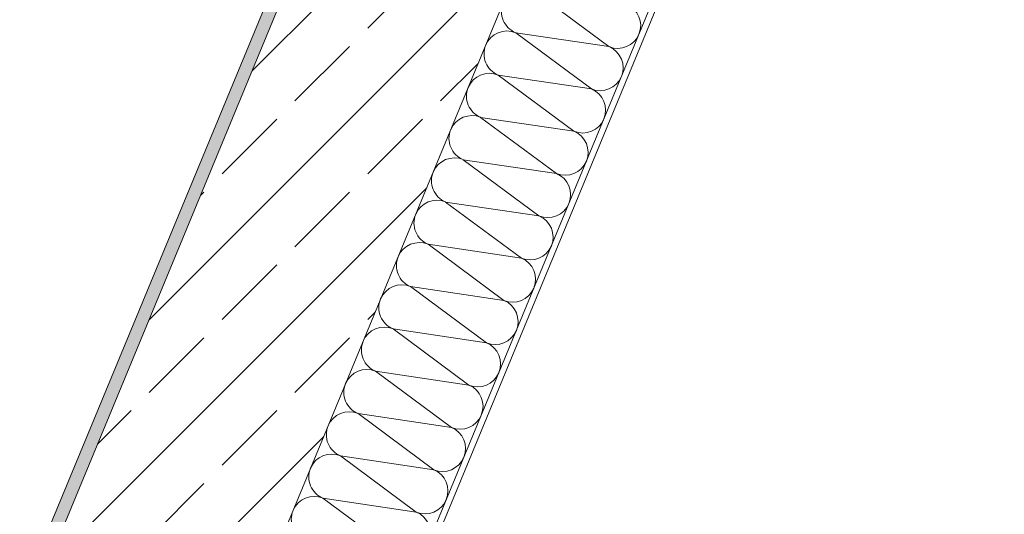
# Model space of a CAD drawing. Header units: metres. Extents: x -79 to 740, y -195 to 69.
# Tile 27 of 200: x 7.613 to 8.76, y -10.621 to -10.045. Entities that reach past the tile are written whole.
import ezdxf

# ---------------------------------------------------------------- set-up
doc = ezdxf.new("R2010")
doc.units = ezdxf.units.M
doc.header["$MEASUREMENT"] = 0
doc.layers.add('Neubau_10 Wand außen', color=7, linetype='Continuous')

# ---------------------------------------------------------------- blocks, each defined once
blk = doc.blocks.new('*X235')
at = {"layer": 'Neubau_10 Wand außen', "color": 8, "linetype": 'Continuous', "lineweight": 9}
for p, q in [((8.2997, -10.0765), (8.2114, -10.0111)), ((8.2997, -10.0765), (8.191, -10.0604)), ((8.2793, -10.1258), (8.191, -10.0604)), ((8.2793, -10.1258), (8.1706, -10.1096)), ((8.2589, -10.1751), (8.1706, -10.1096)), ((8.2589, -10.1751), (8.1502, -10.1589)), ((8.2385, -10.2244), (8.1502, -10.1589)), ((8.2385, -10.2244), (8.1298, -10.2082)), ((8.2181, -10.2736), (8.1298, -10.2082)), ((8.2181, -10.2736), (8.1094, -10.2575)), ((8.1977, -10.3229), (8.1094, -10.2575)), ((8.1977, -10.3229), (8.0889, -10.3067)), ((8.1773, -10.3722), (8.0889, -10.3067)), ((8.1773, -10.3722), (8.0685, -10.356)), ((8.1569, -10.4215), (8.0685, -10.356)), ((8.1569, -10.4215), (8.0481, -10.4053)), ((8.1365, -10.4707), (8.0481, -10.4053)), ((8.1365, -10.4707), (8.0277, -10.4545)), ((8.1161, -10.52), (8.0277, -10.4545)), ((8.1161, -10.52), (8.0073, -10.5038)), ((8.0957, -10.5693), (8.0073, -10.5038)), ((8.0957, -10.5693), (7.9869, -10.5531)), ((8.0752, -10.6186), (7.9869, -10.5531)), ((8.0752, -10.6186), (7.9665, -10.6024)), ((8.0548, -10.6678), (7.9665, -10.6024))]:
    blk.add_line(p, q, dxfattribs=at)
for centre, start, end in [((8.2012, -10.0357), 157.5, 247.5), ((8.31, -10.0519), 337.5, 67.5), ((8.1808, -10.085), 67.5, 157.5), ((8.31, -10.0519), 247.5, 337.5), ((8.1808, -10.085), 157.5, 247.5), ((8.2895, -10.1012), 337.5, 67.5), ((8.1604, -10.1343), 67.5, 157.5), ((8.2895, -10.1012), 247.5, 337.5), ((8.1604, -10.1343), 157.5, 247.5), ((8.2691, -10.1505), 337.5, 67.5), ((8.14, -10.1835), 67.5, 157.5), ((8.2691, -10.1505), 247.5, 337.5), ((8.14, -10.1835), 157.5, 247.5), ((8.2487, -10.1997), 337.5, 67.5), ((8.1196, -10.2328), 67.5, 157.5), ((8.2487, -10.1997), 247.5, 337.5), ((8.1196, -10.2328), 157.5, 247.5), ((8.2283, -10.249), 337.5, 67.5), ((8.0992, -10.2821), 67.5, 157.5), ((8.2283, -10.249), 247.5, 337.5), ((8.0992, -10.2821), 157.5, 247.5), ((8.2079, -10.2983), 337.5, 67.5), ((8.0787, -10.3314), 67.5, 157.5), ((8.2079, -10.2983), 247.5, 337.5), ((8.0787, -10.3314), 157.5, 247.5), ((8.1875, -10.3475), 337.5, 67.5), ((8.0583, -10.3806), 67.5, 157.5), ((8.1875, -10.3475), 247.5, 337.5), ((8.0583, -10.3806), 157.5, 247.5), ((8.1671, -10.3968), 337.5, 67.5), ((8.0379, -10.4299), 67.5, 157.5), ((8.1671, -10.3968), 247.5, 337.5), ((8.0379, -10.4299), 157.5, 247.5), ((8.1467, -10.4461), 337.5, 67.5), ((8.0175, -10.4792), 67.5, 157.5), ((8.1467, -10.4461), 247.5, 337.5), ((8.0175, -10.4792), 157.5, 247.5), ((8.1263, -10.4954), 337.5, 67.5), ((7.9971, -10.5285), 67.5, 157.5), ((8.1263, -10.4954), 247.5, 337.5), ((7.9971, -10.5285), 157.5, 247.5), ((8.1059, -10.5446), 337.5, 67.5), ((7.9767, -10.5777), 67.5, 157.5), ((8.1059, -10.5446), 247.5, 337.5), ((7.9767, -10.5777), 157.5, 247.5), ((8.0854, -10.5939), 337.5, 67.5), ((7.9563, -10.627), 67.5, 157.5), ((8.0854, -10.5939), 247.5, 337.5), ((7.9563, -10.627), 157.5, 247.5), ((8.065, -10.6432), 337.5, 67.5)]:
    blk.add_arc(centre, 0.0267, start, end, dxfattribs=at)

msp = doc.modelspace()

# ---------------------------------------------------------------- hatches: boundary and pattern name
at = {"layer": 'Neubau_10 Wand außen', "linetype": 'Continuous', "lineweight": 0, "true_color": 0x000000}
h = msp.add_hatch(dxfattribs=at)
h.set_pattern_fill('Gips_0001', color=18, style=0, pattern_type=2)
h.set_pattern_definition([(45, (0, 0), (-0.01767767, 0.01767767), [0, -0.025])])
h.paths.add_polyline_path([(8.5981, -8.3416), (7.5993, -10.7529), (7.6131, -10.7587), (8.6119, -8.3473)])
h = msp.add_hatch(dxfattribs=at)
h.set_pattern_fill('Beton_Stahlbeton_0001', color=18, style=0, pattern_type=2)
h.set_pattern_definition([(45, (0, 0), (-0.0848528, 0.0848528), []), (45, (-0.04243, 0.04243), (-0.0848528, 0.0848528), [0.09, -0.03])])
h.paths.add_polyline_path([(8.6119, -8.3473), (7.6131, -10.7587), (7.8348, -10.8505), (8.8336, -8.4392), (8.6951, -8.3818), (8.6304, -8.355)])
h = msp.add_hatch(dxfattribs=at)
h.set_pattern_fill('Mörtel_0001', color=18, style=0, pattern_type=2)
h.set_pattern_definition([(45, (0, 0.175), (-0.05568466, 0.05568466), [0, -0.0525, 0, -0.07875]), (110, (0.175, 0.175), (0.0740008, 0.0269341), [0, -0.0385, 0, -0.0665])])
h.paths.add_polyline_path([(8.9815, -8.5004), (7.9827, -10.9117), (7.9891, -10.9144), (8.9879, -8.5031)])

# ---------------------------------------------------------------- linework, layer by layer
at = {"layer": 'Neubau_10 Wand außen', "color": 7, "linetype": 'Continuous', "lineweight": 13}
for p, q in [((8.6119, -8.3473), (7.6131, -10.7587)), ((7.8348, -10.8505), (8.8336, -8.4392)), ((7.9827, -10.9117), (8.9815, -8.5004))]:
    msp.add_line(p, q, dxfattribs=at)
at = {"layer": 'Neubau_10 Wand außen', "color": 7, "linetype": 'Continuous', "lineweight": 13, "flags": 128}
for points in [[(8.5981, -8.3416), (7.5993, -10.7529)], [(7.9891, -10.9144), (8.9879, -8.5031)]]:
    msp.add_lwpolyline(points, dxfattribs=at)

# ---------------------------------------------------------------- block references
at = {"layer": 'Neubau_10 Wand außen', "color": 7, "lineweight": 9}
msp.add_blockref('*X235', (0, 0), dxfattribs=at)

doc.saveas('drawing.dxf')
